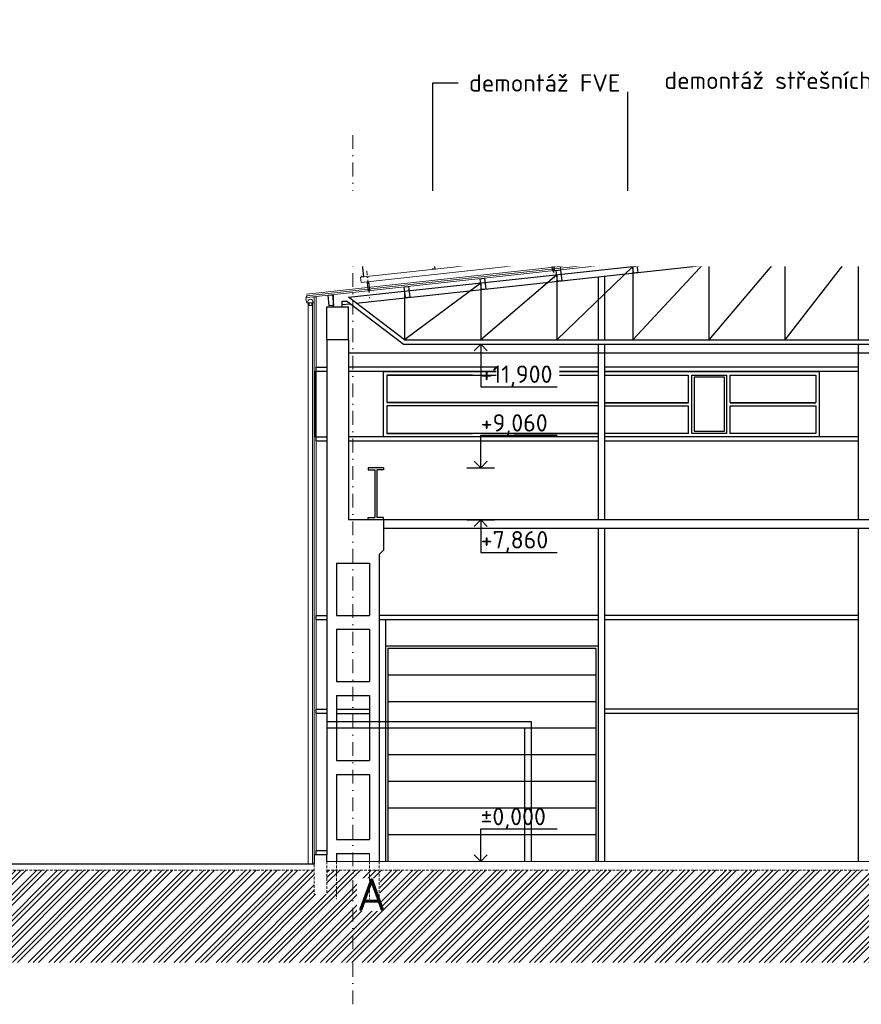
# Model space of a CAD drawing. Header units: millimetres. Extents: x -15830 to 4680139, y -28864 to 2281735.
# Tile 179 of 256: x 406934 to 426304, y 46138 to 68798. Entities that reach past the tile are written whole.
import ezdxf
from ezdxf import colors
from ezdxf.entities.mleader import LeaderData, LeaderLine
from ezdxf.math import Vec2, Vec3

# ---------------------------------------------------------------- set-up
doc = ezdxf.new("R2010")
doc.units = ezdxf.units.MM
doc.linetypes.add('DASHDOT', pattern=[25.4, 12.7, -6.35, 0, -6.35])
doc.linetypes.add('HIDDEN', pattern=[9.525, 6.35, -3.175])
doc.layers.add('0 @ 200', color=7, linetype='Continuous')
doc.layers.add('NWT_UT_ZARIZENI', color=4, linetype='Continuous')
doc.layers.add('A99_N_txt-popis-50', color=240, linetype='Continuous', lineweight=9)
doc.layers.add('A99_N_txt-popis-50 @ 200', color=240, linetype='Continuous', lineweight=9)
doc.styles.add('A99_popis', font='isocpeur.ttf')
doc.styles.add('ad_popis 100', font='isocpeur.ttf', dxfattribs={"height": 200})

# ---------------------------------------------------------------- blocks, each defined once
blk = doc.blocks.new('*U1031')
at = {"layer": 'A99_N_txt-popis-50 @ 200', "lineweight": 9}
ml = blk.add_multileader_mtext('Standard', dxfattribs=at)
ml.set_content('\\A1;{\\C256;odvodňovací systém \\Pbude součásti \\Pdodávky opláštění}', color=1, style='A99_popis')
ml.set_leader_properties(color=256, linetype='ByLayer', lineweight=-1)
ml.build(insert=Vec2(0, 0))
ml.multileader.update_dxf_attribs({"dogleg_length": 1, "arrow_head_size": 300, "scale": 200})
ctx = ml.context
ctx.base_point, ctx.scale, ctx.char_height, ctx.arrow_head_size, ctx.landing_gap_size, ctx.plane_origin = Vec3(114277, 64593), 200, 400, 300, 250, Vec3(117789, 60438)
notes = []
notes.append((ctx, [(1, (1, 1, 0), (124507, 64593), (-1, 0), 4890, [(0, [(125182, 62678)], 0, [])])]))
ctx.mtext.insert, ctx.mtext.width, ctx.mtext.defined_height, ctx.mtext.flow_direction = Vec3(114527, 64853), 5020, 63.5, 5
ctx.mtext.has_bg_fill, ctx.mtext.bg_color, ctx.mtext.bg_scale_factor, ctx.mtext.bg_transparency, ctx.mtext.use_window_bg_color = 1, -1073741824, 1, 0, 1
for ctx, leaders in notes:
    for number, flags, end, landing, length, lines in leaders:
        leader = LeaderData()
        leader.index, (leader.has_last_leader_line, leader.has_dogleg_vector, leader.attachment_direction) = number, flags
        leader.last_leader_point, leader.dogleg_vector, leader.dogleg_length = Vec3(end), Vec3(landing), length
        for number, points, colour, breaks in lines:
            line = LeaderLine()
            line.index, line.vertices, line.color, line.breaks = number, Vec3.list(points), colors.encode_raw_color(colour), breaks
            leader.lines.append(line)
        ctx.leaders.append(leader)

msp = doc.modelspace()

# ---------------------------------------------------------------- hatches: boundary and pattern name
at = {"linetype": 'Continuous', "lineweight": 0}
h = msp.add_hatch(dxfattribs=at)
h.set_pattern_fill('ZEM_PUVODNI', color=256, scale=85, angle=-90)
h.set_pattern_definition([(45, (409519.65, 300973.25), (-240.4163, 240.4163), []), (45, (409639.86, 300973.25), (-240.4163, 240.4163), []), (45, (409760.07, 300973.25), (-240.4163, 240.4163), [])])
h.paths.add_polyline_path([(397059.65, 49228.252), (409579.65, 49228.252), (413714.65, 49228.252), (413714.65, 48673.252), (414004.65, 48673.252), (414004.65, 49228.252), (498429.65, 49228.252), (498429.65, 47103.252), (397059.65, 47103.252)])

# ---------------------------------------------------------------- linework, layer by layer
for p, q in [((414504.65, 62408.942), (426304.65, 63687.667)), ((426293.877, 63686.499), (424543.877, 61428.252)), ((414677.592, 62277.388), (426304.65, 63537.372)), ((424543.877, 63496.858), (422793.877, 61428.252)), ((424543.877, 63496.858), (424543.877, 61428.252)), ((426229.65, 63529.245), (426229.65, 61428.252)), ((422793.877, 63307.216), (421043.877, 61428.252)), ((422793.877, 63307.216), (422793.877, 61428.252)), ((421043.877, 63117.575), (419293.877, 61428.252)), ((421043.877, 63117.575), (421043.877, 61428.252)), ((419293.877, 62927.933), (417543.877, 61428.252)), ((419293.877, 62927.933), (419293.877, 61428.252)), ((420244.65, 62880.671), (420244.65, 61428.252)), ((420394.65, 62896.926), (420394.65, 61428.252)), ((417543.877, 62738.292), (415793.877, 61428.252)), ((415793.877, 62548.651), (415793.877, 61428.252)), ((417543.877, 62738.292), (417543.877, 61428.252)), ((414154.65, 62193.434), (414154.65, 62471.599)), ((414354.65, 62193.434), (414354.65, 62322.145)), ((414354.65, 62322.145), (414453.581, 62322.145)), ((415760.165, 61328.252), (414453.581, 62322.145)), ((415793.877, 61428.252), (414504.65, 62408.942)), ((415793.877, 61428.252), (414504.65, 62408.942)), ((414354.65, 62242.392), (414533.015, 62261.721)), ((415793.877, 61428.252), (436815.424, 61428.252)), ((415760.165, 61328.252), (436849.135, 61328.252)), ((414504.65, 61128.252), (438104.65, 61128.252)), ((417899.533, 60798.252), (414504.65, 60798.252)), ((420244.65, 60798.252), (419358.011, 60798.252)), ((426229.65, 60798.252), (420394.65, 60798.252)), ((417899.533, 60698.252), (414504.65, 60698.252)), ((415304.65, 60698.252), (417899.533, 60698.252)), ((415384.65, 60618.252), (417899.533, 60618.252)), ((417352.15, 60618.252), (415384.65, 60618.252)), ((420244.65, 60698.252), (419358.011, 60698.252)), ((419358.011, 60698.252), (420244.65, 60698.252)), ((419358.011, 60618.252), (420244.65, 60618.252)), ((426229.65, 60698.252), (420394.65, 60698.252)), ((420394.65, 60698.252), (425334.65, 60698.252)), ((420394.65, 60618.252), (422327.15, 60618.252)), ((422407.15, 60618.252), (423207.15, 60618.252)), ((423287.15, 60618.252), (425254.65, 60618.252)), ((420244.65, 59198.252), (414504.65, 59198.252)), ((420244.65, 59198.252), (415304.65, 59198.252)), ((420244.65, 59278.252), (415384.65, 59278.252)), ((415384.65, 59278.252), (417352.15, 59278.252)), ((418312.15, 59278.252), (420244.65, 59278.252)), ((422327.15, 59278.252), (420394.65, 59278.252)), ((426229.65, 59198.252), (420394.65, 59198.252)), ((425334.65, 59198.252), (420394.65, 59198.252)), ((423207.15, 59278.252), (422407.15, 59278.252)), ((425254.65, 59278.252), (423287.15, 59278.252)), ((420244.65, 59098.252), (414504.65, 59098.252)), ((426229.65, 59098.252), (420394.65, 59098.252)), ((415304.65, 58488.252), (414954.65, 58488.252)), ((414954.65, 58488.252), (414954.65, 58438.252)), ((415304.65, 58488.252), (415304.65, 58438.252)), ((414954.65, 58438.252), (415104.65, 58438.252)), ((415104.65, 58438.252), (415104.65, 57338.252)), ((415304.65, 58438.252), (415154.65, 58438.252)), ((415154.65, 58438.252), (415154.65, 57338.252)), ((414954.65, 57288.252), (414954.65, 57338.252)), ((414954.65, 57338.252), (415104.65, 57338.252)), ((415304.65, 57338.252), (415154.65, 57338.252)), ((415304.65, 57288.252), (415304.65, 57338.252)), ((415304.65, 57288.252), (414504.65, 57288.252)), ((415304.65, 57288.252), (414954.65, 57288.252)), ((415304.65, 57288.252), (415304.65, 56588.252)), ((437304.65, 57288.252), (415304.65, 57288.252)), ((437304.65, 57088.252), (415304.65, 57088.252)), ((420244.65, 57088.252), (420244.65, 49428.252)), ((420394.65, 57088.252), (420394.65, 49428.252)), ((426229.65, 57088.252), (426229.65, 49428.252)), ((415304.65, 56588.252), (415204.65, 56488.252)), ((415204.65, 56488.252), (415204.65, 49428.252)), ((414224.65, 56288.252), (414224.65, 55088.252)), ((414224.65, 56288.252), (414984.65, 56288.252)), ((414984.65, 56288.252), (414984.65, 55088.252)), ((414224.65, 55088.252), (414984.65, 55088.252)), ((420244.65, 55088.252), (415204.65, 55088.252)), ((426229.65, 55088.252), (420394.65, 55088.252)), ((420244.65, 54988.252), (415204.65, 54988.252)), ((415354.65, 54988.252), (415354.65, 49428.252)), ((426229.65, 54988.252), (420394.65, 54988.252)), ((414224.65, 54768.252), (414224.65, 53568.252)), ((414224.65, 54768.252), (414984.65, 54768.252)), ((414984.65, 54768.252), (414984.65, 53568.252)), ((420244.65, 54378.252), (415354.65, 54378.252)), ((415354.65, 54378.252), (415354.65, 49428.252)), ((420194.65, 54328.252), (415404.65, 54328.252)), ((415404.65, 54328.252), (415404.65, 49428.252)), ((420194.65, 54328.252), (420194.65, 49428.252)), ((420244.65, 54378.252), (420244.65, 49428.252)), ((420194.65, 53715.752), (415404.65, 53715.752)), ((414224.65, 53568.252), (414984.65, 53568.252)), ((414224.65, 53248.252), (414224.65, 51748.252)), ((414224.65, 53248.252), (414984.65, 53248.252)), ((414984.65, 53248.252), (414984.65, 51748.252)), ((420194.65, 53103.252), (415404.65, 53103.252)), ((414224.65, 52928.252), (414984.65, 52928.252)), ((414224.65, 52828.252), (414984.65, 52828.252)), ((426229.65, 52928.252), (420394.65, 52928.252)), ((426229.65, 52828.252), (420394.65, 52828.252)), ((420194.65, 52490.752), (415404.65, 52490.752)), ((414224.65, 51748.252), (414984.65, 51748.252)), ((420194.65, 51878.252), (415404.65, 51878.252)), ((414224.65, 51428.252), (414224.65, 49928.252)), ((414224.65, 51428.252), (414984.65, 51428.252)), ((414984.65, 51428.252), (414984.65, 49928.252)), ((420194.65, 51265.752), (415404.65, 51265.752)), ((420194.65, 50653.252), (415404.65, 50653.252)), ((414224.65, 49928.252), (414984.65, 49928.252)), ((420194.65, 50040.752), (415404.65, 50040.752)), ((414004.65, 49578.252), (413754.65, 49578.252)), ((414004.65, 49428.252), (414004.65, 49578.252)), ((414224.65, 49608.252), (414224.65, 49428.252)), ((414224.65, 49608.252), (414984.65, 49608.252)), ((413714.65, 49361.495), (397059.65, 49361.495)), ((413674.65, 49361.495), (413037.66, 49361.495))]:
    msp.add_line(p, q)
at = {"lineweight": 5}
for p, q in [((419373.902, 63117.659), (424524.484, 63675.81)), ((424524.484, 63675.81), (426300.341, 63868.253)), ((413535.798, 62485.004), (419373.902, 63117.659))]:
    msp.add_line(p, q, dxfattribs=at)
at = {"lineweight": 13}
for p, q in [((424528.793, 63636.043), (426304.65, 63828.486)), ((424533.103, 63596.276), (426304.65, 63788.252)), ((424533.103, 63596.276), (424528.793, 63636.043)), ((413540.108, 62445.237), (419378.211, 63077.892)), ((413544.417, 62405.47), (419382.521, 63038.125)), ((419382.521, 63038.125), (419378.211, 63077.892)), ((414004.65, 49428.252), (441034.65, 49428.252))]:
    msp.add_line(p, q, dxfattribs=at)
at = {"lineweight": 9}
for p, q in [((419378.211, 63077.892), (424528.793, 63636.043)), ((424533.103, 63596.276), (419382.521, 63038.125)), ((414984.65, 49608.252), (414984.65, 49428.252))]:
    msp.add_line(p, q, dxfattribs=at)
at = {"ltscale": 2}
for p, q in [((417543.877, 61328.252), (417394.327, 61178.305)), ((417543.877, 61328.252), (417543.877, 60350.429)), ((417543.877, 61328.252), (417693.426, 61178.305)), ((417543.877, 60350.429), (419300.418, 60350.429)), ((417543.877, 58488.252), (417543.877, 59237.215)), ((417543.877, 59237.215), (419300.418, 59237.215)), ((417226.58, 58488.252), (417861.173, 58488.252)), ((417543.877, 58488.252), (417394.327, 58638.199)), ((417543.877, 58488.252), (417693.426, 58638.199)), ((417226.58, 57288.252), (417861.173, 57288.252)), ((417543.877, 57288.252), (417394.327, 57138.305)), ((417543.877, 57288.252), (417543.877, 56539.289)), ((417543.877, 57288.252), (417693.426, 57138.305)), ((417543.877, 56539.289), (419300.418, 56539.289)), ((417543.877, 49428.252), (417543.877, 50177.215)), ((417543.877, 50177.215), (419300.418, 50177.215)), ((417543.877, 49428.252), (417394.327, 49578.199)), ((417543.877, 49428.252), (417693.426, 49578.199))]:
    msp.add_line(p, q, dxfattribs=at)
at = {"linetype": 'HIDDEN', "lineweight": 5, "ltscale": 10}
for p, q in [((397059.65, 49228.252), (413714.65, 49228.252)), ((414004.65, 49228.252), (498429.65, 49228.252))]:
    msp.add_line(p, q, dxfattribs=at)
at = {"lineweight": 5, "ltscale": 2}
for points in [[(414770.099, 63222.274), (419785.735, 63765.801), (419782.503, 63795.626), (414766.867, 63252.099)], [(418549.72, 63662.034), (418548.643, 63671.976), (419145.15, 63736.617), (419146.228, 63726.675)], [(419772.561, 63794.549), (419771.484, 63804.491), (419174.976, 63739.849), (419176.053, 63729.907)], [(419696.797, 63751.134), (419756.448, 63757.598), (419758.603, 63737.714), (419763.574, 63738.253), (419760.88, 63763.107), (419691.288, 63755.566), (419728.457, 63412.574), (419688.689, 63408.265), (419686.535, 63428.148), (419681.564, 63427.61), (419684.257, 63402.755), (419733.966, 63408.142), (419696.797, 63751.134)], [(416044.388, 63390.54), (416043.31, 63400.481), (416639.818, 63465.123), (416640.895, 63455.181)], [(416670.721, 63458.413), (416669.643, 63468.355), (417266.151, 63532.997), (417267.228, 63523.055)], [(417297.054, 63526.287), (417295.976, 63536.229), (417892.484, 63600.87), (417893.562, 63590.928)], [(417923.387, 63594.16), (417922.31, 63604.102), (418518.817, 63668.744), (418519.895, 63658.802)], [(418056.401, 63573.37), (418116.052, 63579.834), (418118.207, 63559.95), (418123.177, 63560.489), (418120.484, 63585.343), (418050.891, 63577.802), (418088.06, 63234.81), (418048.293, 63230.501), (418046.138, 63250.384), (418041.168, 63249.845), (418043.861, 63224.991), (418093.57, 63230.378), (418056.401, 63573.37)], [(414777.981, 62871.079), (419758.821, 63410.835), (419771.749, 63291.534), (414790.909, 62751.777)], [(414791.721, 63254.793), (414790.644, 63264.734), (415387.152, 63329.376), (415388.229, 63319.434)], [(414815.376, 63222.151), (414875.026, 63228.615), (414877.181, 63208.732), (414882.152, 63209.27), (414879.459, 63234.125), (414809.866, 63226.583), (414847.035, 62883.591), (414807.268, 62879.282), (414805.113, 62899.165), (414800.142, 62898.627), (414802.836, 62873.772), (414852.545, 62879.159), (414815.376, 63222.151)], [(415418.054, 63322.666), (415416.977, 63332.608), (416013.485, 63397.249), (416014.562, 63387.308)], [(416455.772, 63399.915), (416515.423, 63406.379), (416517.577, 63386.496), (416522.548, 63387.034), (416519.855, 63411.889), (416450.262, 63404.347), (416487.431, 63061.355), (416447.664, 63057.046), (416445.509, 63076.93), (416440.538, 63076.391), (416443.232, 63051.536), (416492.941, 63056.923), (416455.772, 63399.915)]]:
    msp.add_lwpolyline(points, close=True, dxfattribs=at)
for points in [[(426254.941, 63782.865), (426281.875, 63534.32), (426182.457, 63523.547), (426155.523, 63772.092)], [(424632.521, 63607.049), (424659.455, 63358.504), (424560.037, 63347.731), (424533.103, 63596.276)], [(421132.521, 63227.766), (421159.455, 62979.221), (421060.037, 62968.448), (421033.103, 63216.993)], [(422882.521, 63417.408), (422909.455, 63168.863), (422810.037, 63158.089), (422783.103, 63406.634)], [(419382.521, 63038.125), (419409.455, 62789.58), (419310.037, 62778.806), (419283.103, 63027.351)], [(417632.521, 62848.483), (417659.455, 62599.939), (417560.037, 62589.165), (417533.103, 62837.71)], [(415882.521, 62658.842), (415909.455, 62410.297), (415810.037, 62399.524), (415783.103, 62648.068)], [(414132.521, 62469.201), (414159.455, 62220.656), (414060.037, 62209.882), (414033.103, 62458.427)], [(413754.65, 60798.252), (414004.65, 60798.252), (414004.65, 60698.252), (413754.65, 60698.252)], [(413754.65, 59198.252), (414004.65, 59198.252), (414004.65, 59098.252), (413754.65, 59098.252)], [(413754.65, 55088.252), (414004.65, 55088.252), (414004.65, 54988.252), (413754.65, 54988.252)], [(413754.65, 52928.252), (414004.65, 52928.252), (414004.65, 52828.252), (413754.65, 52828.252)], [(413754.65, 49678.252), (414004.65, 49678.252), (414004.65, 49578.252), (413754.65, 49578.252)]]:
    msp.add_lwpolyline(points, close=True)
at = {"linetype": 'DASHDOT', "lineweight": 5, "ltscale": 8}
for points in [[(419169.077, 63477.535), (419237.489, 62846.231)], [(414922.505, 63017.349), (414990.918, 62386.045)]]:
    msp.add_lwpolyline(points, dxfattribs=at)
at = {"lineweight": 5}
for points in [[(419216.433, 63226.174), (419176.666, 63221.865), (419199.291, 63013.087), (419239.058, 63017.396)], [(414930.095, 62761.679), (414969.862, 62765.988), (414992.486, 62557.21), (414952.719, 62552.901)]]:
    msp.add_lwpolyline(points, close=True, dxfattribs=at)
msp.add_lwpolyline([(419378.211, 63077.892), (419373.902, 63117.659)], dxfattribs=at)
at = {"lineweight": 9}
for points in [[(413574.65, 62278.434), (413574.65, 62278.434), (413539.65, 62278.434), (413519.65, 62363.434), (413537.504, 62446.827), (413574.795, 62450.952)], [(413674.199, 62414.505), (413709.65, 62418.346)], [(413674.65, 62278.434), (413674.65, 62278.434), (413709.65, 62278.434), (413709.65, 62418.346)], [(413714.65, 62423.917), (413714.65, 60698.252)], [(413714.65, 62423.917), (413754.65, 62423.917)], [(413754.65, 62423.917), (413754.65, 60698.252)], [(413574.65, 62278.434), (413674.65, 62278.434)], [(413575.66, 62283.434), (413673.64, 62283.434)], [(413594.65, 62283.434), (413594.65, 62223.434), (413624.65, 62223.434)], [(413654.65, 62283.434), (413654.65, 62223.434), (413624.65, 62223.434)], [(413754.65, 60698.252), (413714.65, 60698.252)], [(413714.65, 59198.252), (413714.65, 49578.252)], [(413754.65, 59198.252), (413714.65, 59198.252)], [(413754.65, 59198.252), (413754.65, 49578.252)]]:
    msp.add_lwpolyline(points, dxfattribs=at)
at = {"lineweight": 13}
msp.add_lwpolyline([(413544.417, 62405.47), (413540.108, 62445.237)], dxfattribs=at)
for points in [[(414004.65, 62193.434), (414504.65, 62193.434)], [(414004.65, 61428.252), (414004.65, 62193.434)], [(414504.65, 61428.252), (414504.65, 62193.434)], [(414504.65, 61428.252), (414004.65, 61428.252)], [(413754.65, 49578.252), (413714.65, 49578.252), (413714.65, 49361.495)]]:
    msp.add_lwpolyline(points)
at = {"color": 7, "linetype": 'HIDDEN', "lineweight": 5, "ltscale": 10}
for points in [[(414004.65, 49428.252), (414004.65, 48673.252)], [(414004.65, 49428.252), (414004.65, 48673.252)], [(414224.65, 49428.252), (414224.65, 48558.252)], [(413714.65, 49361.495), (413714.65, 48673.252)]]:
    msp.add_lwpolyline(points, dxfattribs=at)
at = {"lineweight": 9}
for centre, start, end in [((413624.509, 62311.898), 89.8570853, 210.2288733), ((413624.791, 62311.898), 329.7711267, 90.1429147)]:
    msp.add_arc(centre, 56.537, start, end, dxfattribs=at)
at = {"layer": 'NWT_UT_ZARIZENI'}
for points in [[(414004.65, 52648.252), (418704.65, 52648.252), (418704.65, 49428.252)], [(414004.65, 52648.252), (418704.65, 52648.252)], [(414004.65, 52498.252), (418554.65, 52498.252), (418554.65, 49428.252)]]:
    msp.add_lwpolyline(points, dxfattribs=at)

# ---------------------------------------------------------------- texts
at = {"ltscale": 2, "style": 'A99_popis'}
for s, p in [('+11,900 ', (417543.877, 60440.138)), ('+7,860', (417543.877, 56628.999)), ('%%P0,000', (417539.65, 50259.901))]:
    msp.add_text(s, height=400, dxfattribs=at).set_placement(p)

# ---------------------------------------------------------------- leaders
at = {"layer": '0 @ 200', "lineweight": 9}
ml = msp.add_multileader_mtext('Standard', dxfattribs=at)
ml.set_content('\\A1;{\\C256;demontáž pásového světlíku}', color=1, style='A99_popis')
ml.set_leader_properties(color=256, linetype='ByLayer', lineweight=-1)
ml.build(insert=Vec2(0, 0))
ml.multileader.update_dxf_attribs({"dogleg_length": 1, "arrow_head_size": 300, "scale": 200})
ctx = ml.context
ctx.base_point, ctx.scale, ctx.char_height, ctx.arrow_head_size, ctx.landing_gap_size, ctx.plane_origin = Vec3(229028.95, 68458.252), 200, 400, 300, 250, Vec3(231833.95, 60672.091)
notes = []
notes.append((ctx, [(0, (1, 1, 0), (228383.95, 68458.252), (1, 0), 645, [(0, [(228383.95, 66610.615)], 0, [])])]))
ctx.mtext.insert, ctx.mtext.width, ctx.mtext.defined_height, ctx.mtext.flow_direction = Vec3(229278.95, 68718.252), 7477.42517, 1693.333, 5
ctx.mtext.has_bg_fill, ctx.mtext.bg_color, ctx.mtext.bg_scale_factor, ctx.mtext.bg_transparency, ctx.mtext.use_window_bg_color = 1, -1073741824, 1, 0, 1
ml = msp.add_multileader_mtext('Standard', dxfattribs=at)
ml.set_content('\\A1;{\\C256;vybourání oken a dozdění okenních otvorů}', color=1, style='A99_popis')
ml.set_leader_properties(color=256, linetype='ByLayer', lineweight=-1)
ml.build(insert=Vec2(0, 0))
ml.multileader.update_dxf_attribs({"dogleg_length": 1, "arrow_head_size": 300, "scale": 200})
ctx = ml.context
ctx.base_point, ctx.scale, ctx.char_height, ctx.arrow_head_size, ctx.landing_gap_size, ctx.plane_origin = Vec3(212971.45, 59778.019), 200, 400, 300, 250, Vec3(215113.95, 48932.228)
notes.append((ctx, [(1, (1, 1, 0), (218256.45, 59778.019), (-1, 0), 585, [(0, [(219378.95, 59778.252)], 0, [])])]))
ctx.mtext.insert, ctx.mtext.width, ctx.mtext.defined_height, ctx.mtext.flow_direction = Vec3(213221.45, 59978.019), 4450, 1693.333, 5
ctx.mtext.has_bg_fill, ctx.mtext.bg_color, ctx.mtext.bg_scale_factor, ctx.mtext.bg_transparency, ctx.mtext.use_window_bg_color = 1, -1073741824, 1, 0, 1
for ctx, leaders in notes:
    for number, flags, end, landing, length, lines in leaders:
        leader = LeaderData()
        leader.index, (leader.has_last_leader_line, leader.has_dogleg_vector, leader.attachment_direction) = number, flags
        leader.last_leader_point, leader.dogleg_vector, leader.dogleg_length = Vec3(end), Vec3(landing), length
        for number, points, colour, breaks in lines:
            line = LeaderLine()
            line.index, line.vertices, line.color, line.breaks = number, Vec3.list(points), colors.encode_raw_color(colour), breaks
            leader.lines.append(line)
        ctx.leaders.append(leader)

# ---------------------------------------------------------------- next in the draw order: linework, layer by layer
for p, q in [((414004.65, 61428.252), (414004.65, 49578.252)), ((414504.65, 61428.252), (414504.65, 57288.252)), ((420244.65, 61328.252), (420244.65, 57288.252)), ((420394.65, 61328.252), (420394.65, 57288.252)), ((426229.65, 61328.252), (426229.65, 57288.252)), ((415304.65, 59198.252), (415304.65, 60698.252)), ((415384.65, 60618.252), (415384.65, 59988.252)), ((422327.15, 59988.252), (422327.15, 60618.252)), ((422407.15, 59278.252), (422407.15, 60618.252)), ((423207.15, 59278.252), (423207.15, 60618.252)), ((423287.15, 59988.252), (423287.15, 60618.252)), ((425254.65, 60618.252), (425254.65, 59988.252)), ((425334.65, 60698.252), (425334.65, 59198.252)), ((420244.65, 59988.252), (415384.65, 59988.252)), ((415384.65, 59908.252), (415384.65, 59278.252)), ((420244.65, 59908.252), (415384.65, 59908.252)), ((420394.65, 59988.252), (422327.15, 59988.252)), ((420394.65, 59908.252), (422327.15, 59908.252)), ((422327.15, 59278.252), (422327.15, 59908.252)), ((423287.15, 59988.252), (425254.65, 59988.252)), ((423287.15, 59908.252), (425254.65, 59908.252)), ((423287.15, 59278.252), (423287.15, 59908.252)), ((425254.65, 59908.252), (425254.65, 59278.252))]:
    msp.add_line(p, q)
at = {"linetype": 'DASHDOT', "lineweight": 5, "ltscale": 25}
msp.add_lwpolyline([(414604.65, 46138.434), (414604.65, 66158.434)], dxfattribs=at)
at = {"lineweight": 5}
for points in [[(413574.65, 49361.495), (413574.65, 62278.434)], [(413674.65, 62278.434), (413674.65, 62278.434), (413674.65, 62043.434), (413674.65, 49361.495)], [(413714.65, 60698.252), (413714.65, 59198.252)], [(413734.65, 60698.252), (413734.65, 59198.252)], [(413754.65, 59198.252), (413754.65, 60698.252)]]:
    msp.add_lwpolyline(points, dxfattribs=at)
msp.add_lwpolyline([(422457.15, 59328.252), (423157.15, 59328.252), (423157.15, 60568.252), (422457.15, 60568.252)], close=True)

# ---------------------------------------------------------------- next in the draw order: texts
at = {"ltscale": 2, "style": 'A99_popis'}
msp.add_text('+9,060', height=400, dxfattribs=at).set_placement((417544.65, 59319.901))

# ---------------------------------------------------------------- next in the draw order: leaders
at = {"layer": '0 @ 200', "lineweight": 9}
ml = msp.add_multileader_mtext('Standard', dxfattribs=at)
ml.set_content('\\A1;{\\C256;demontáž střešních  panelů PUR + polykarbonát, tl.40mm, včetně klempířských výrobků}', color=1, style='A99_popis')
ml.set_leader_properties(color=256, linetype='ByLayer', lineweight=-1)
ml.build(insert=Vec2(0, 0))
ml.multileader.update_dxf_attribs({"dogleg_length": 1, "arrow_head_size": 300, "scale": 200})
ctx = ml.context
ctx.base_point, ctx.scale, ctx.char_height, ctx.arrow_head_size, ctx.landing_gap_size, ctx.plane_origin = Vec3(421519.312, 67343.271), 200, 400, 300, 250, Vec3(424679.312, 61537.247)
notes = []
notes.append((ctx, [(0, (1, 1, 0), (420934.312, 67343.271), (1, 0), 585, [(0, [(420934.312, 63233.252)], 0, [])])]))
ctx.mtext.insert, ctx.mtext.width, ctx.mtext.flow_direction = Vec3(421769.312, 67603.271), 10901.4332, 5
ctx.mtext.has_bg_fill, ctx.mtext.bg_color, ctx.mtext.bg_scale_factor, ctx.mtext.bg_transparency, ctx.mtext.use_window_bg_color = 1, -1073741824, 1, 0, 1
for ctx, leaders in notes:
    for number, flags, end, landing, length, lines in leaders:
        leader = LeaderData()
        leader.index, (leader.has_last_leader_line, leader.has_dogleg_vector, leader.attachment_direction) = number, flags
        leader.last_leader_point, leader.dogleg_vector, leader.dogleg_length = Vec3(end), Vec3(landing), length
        for number, points, colour, breaks in lines:
            line = LeaderLine()
            line.index, line.vertices, line.color, line.breaks = number, Vec3.list(points), colors.encode_raw_color(colour), breaks
            leader.lines.append(line)
        ctx.leaders.append(leader)

# ---------------------------------------------------------------- next in the draw order: linework, layer by layer
at = {"lineweight": 5, "ltscale": 2}
for points in [[(424254.572, 64250.073), (426297.611, 64471.47), (426294.379, 64501.296), (424251.34, 64279.899)], [(424480.001, 64304.678), (424478.924, 64314.62), (425075.432, 64379.261), (425076.509, 64369.319)], [(425702.842, 64437.193), (425701.765, 64447.135), (425105.257, 64382.493), (425106.334, 64372.551)], [(425999.896, 64434.179), (426059.547, 64440.643), (426061.701, 64420.759), (426066.672, 64421.298), (426063.979, 64446.152), (425994.386, 64438.611), (426031.555, 64095.619), (425991.788, 64091.31), (425989.633, 64111.193), (425984.662, 64110.654), (425987.356, 64085.8), (426037.065, 64091.187), (425999.896, 64434.179)], [(424319.732, 64252.105), (424379.383, 64258.569), (424381.538, 64238.686), (424386.509, 64239.224), (424383.815, 64264.079), (424314.223, 64256.537), (424351.392, 63913.545), (424311.624, 63909.236), (424309.47, 63929.12), (424304.499, 63928.581), (424307.192, 63903.726), (424356.901, 63909.113), (424319.732, 64252.105)], [(424292.279, 63902.11), (426290.58, 64118.659), (426303.509, 63999.358), (424305.208, 63782.809)]]:
    msp.add_lwpolyline(points, close=True, dxfattribs=at)
at = {"linetype": 'DASHDOT', "lineweight": 5, "ltscale": 8}
msp.add_lwpolyline([(424646.137, 64071.065), (424714.549, 63439.761)], dxfattribs=at)
at = {"lineweight": 5}
msp.add_lwpolyline([(424528.793, 63636.043), (424524.484, 63675.81)], dxfattribs=at)
msp.add_lwpolyline([(424693.493, 63819.704), (424653.726, 63815.395), (424676.35, 63606.617), (424716.117, 63610.926)], close=True, dxfattribs=at)

# ---------------------------------------------------------------- next in the draw order: texts
at = {"color": 1, "lineweight": 0, "insert": (414694.65, 49038.252), "char_height": 750, "width": 535, "attachment_point": 1, "style": 'ad_popis 100', "bg_fill": 3, "box_fill_scale": 1, "bg_fill_color": 256, "bg_fill_transparency": 0}
msp.add_mtext('A', dxfattribs=at)

# ---------------------------------------------------------------- next in the draw order: linework, layer by layer
at = {"color": 7, "linetype": 'HIDDEN', "lineweight": 5, "ltscale": 10}
for points in [[(414984.65, 49428.252), (414984.65, 48558.252)], [(415204.65, 49428.252), (415204.65, 48558.252)]]:
    msp.add_lwpolyline(points, dxfattribs=at)

# ---------------------------------------------------------------- next in the draw order: leaders
at = {"layer": '0 @ 200', "lineweight": 9}
ml = msp.add_multileader_mtext('Standard', dxfattribs=at)
ml.set_content('\\A1;{\\C256;demontáž FVE}', color=1, style='A99_popis')
ml.set_leader_properties(color=256, linetype='ByLayer', lineweight=-1)
ml.build(insert=Vec2(0, 0))
ml.multileader.update_dxf_attribs({"dogleg_length": 1, "arrow_head_size": 300, "scale": 200})
ctx = ml.context
ctx.base_point, ctx.scale, ctx.char_height, ctx.arrow_head_size, ctx.landing_gap_size, ctx.plane_origin = Vec3(417024.312, 67343.271), 200, 400, 300, 250, Vec3(420184.312, 61537.247)
notes = []
notes.append((ctx, [(0, (1, 1, 0), (416439.312, 67343.271), (1, 0), 585, [(0, [(416439.312, 63233.252)], 0, [])])]))
ctx.mtext.insert, ctx.mtext.width, ctx.mtext.flow_direction = Vec3(417274.312, 67543.423), 3535.12222, 5
ctx.mtext.has_bg_fill, ctx.mtext.bg_color, ctx.mtext.bg_scale_factor, ctx.mtext.bg_transparency, ctx.mtext.use_window_bg_color = 1, -1073741824, 1, 0, 1
for ctx, leaders in notes:
    for number, flags, end, landing, length, lines in leaders:
        leader = LeaderData()
        leader.index, (leader.has_last_leader_line, leader.has_dogleg_vector, leader.attachment_direction) = number, flags
        leader.last_leader_point, leader.dogleg_vector, leader.dogleg_length = Vec3(end), Vec3(landing), length
        for number, points, colour, breaks in lines:
            line = LeaderLine()
            line.index, line.vertices, line.color, line.breaks = number, Vec3.list(points), colors.encode_raw_color(colour), breaks
            leader.lines.append(line)
        ctx.leaders.append(leader)

# ---------------------------------------------------------------- next in the draw order: block references
at = {"layer": 'A99_N_txt-popis-50'}
msp.add_blockref('*U1031', (0, 0), dxfattribs=at)

doc.saveas('drawing.dxf')
